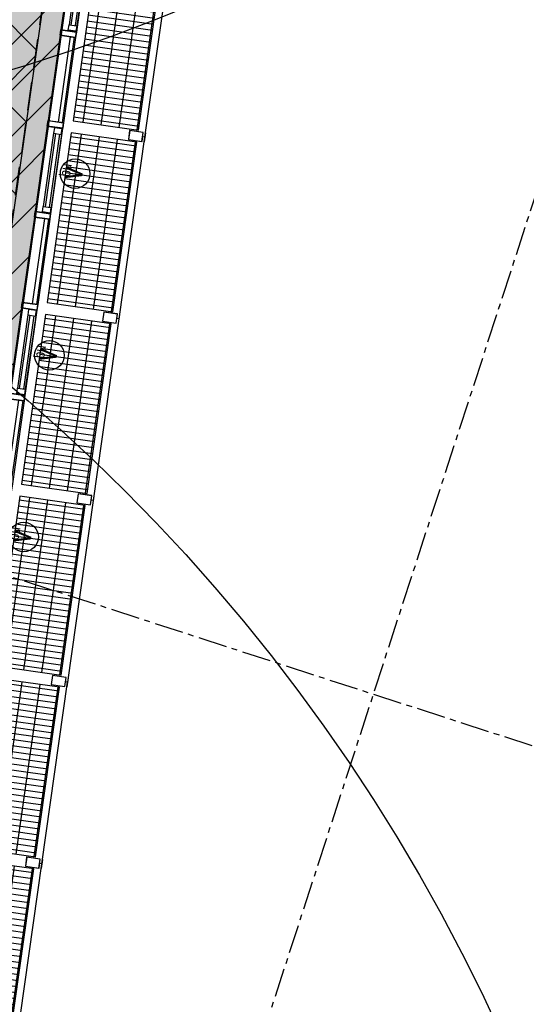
# Model space of a CAD drawing. Header units: millimetres. Extents: x -4106 to 114694, y -37499 to 54647.
# Tile 52 of 109: x 91065 to 96582, y -8952 to 1780. Entities that reach past the tile are written whole.
import ezdxf
from ezdxf.enums import TextEntityAlignment as Align

# ---------------------------------------------------------------- set-up
doc = ezdxf.new("R2010")
doc.units = ezdxf.units.MM
doc.header["$LTSCALE"] = 50
for name, pattern in [('B0301', [25, 12.5, -6.25, 0, -6.25]), ('B0702', [4.6875, 3.125, -1.5625]), ('XREF_STRAMIEN$0$B0201', [50, 31.25, -6.25, 6.25, -6.25])]:
    doc.linetypes.add(name, pattern=pattern)
for name, color, linetype in [('FOK_ BRANDSLANGHASPELS', 2, 'Continuous'), ('FOK_07_STRAMIEN', 13, 'B0301'), ('FOK_08---_MAATVOERING', 2, 'Continuous'), ('FOK_22_BINNENWANDEN', 2, 'Continuous'), ('XREF_05-werkset$0$AA23NH2-_STAAL', 242, 'Continuous'), ('XREF_05-werkset$0$AI28XH2-_STAAL', 1, 'Continuous'), ('XREF_05-werkset$0$AI31----_BUITENKOZ', 242, 'Continuous'), ('XREF_05-werkset$0$AI31XH4-_ALUMINIUM', 242, 'Continuous'), ('XREF_05-werkset$0$AI32XI--_HOUT', 242, 'Continuous'), ('XREF_05-werkset$0$AL$1A---_ALGEMEEN', 7, 'Continuous'), ('XREF_05-werkset$0$AL21RO0-_GLASPLAAT', 2, 'Continuous'), ('XREF_05-werkset$0$AL23NH2-_STAAL', 1, 'Continuous'), ('XREF_05-werkset$0$AL28XH2-_STAAL', 4, 'Continuous'), ('XREF_05-werkset$0$AL31----_BUITENKOZ', 2, 'Continuous'), ('XREF_05-werkset$0$AL31XH4-_ALUMINIUM', 2, 'Continuous'), ('XREF_05-werkset$0$AT$1A---_ALGEMEEN', 7, 'Continuous'), ('XREF_05-werkset$0$AT$8A---_HULPLIJNEN', 241, 'Continuous'), ('XREF_05_PLAFOND$0$AA00VV4-_SOLID252', 254, 'Continuous'), ('XREF_05_PLAFOND$0$AI45----_PLAFONDAFW', 2, 'Continuous'), ('XREF_05_Sprinkler installatie$0$verzonken sprinkler', 6, 'Continuous'), ('XREF_STRAMIEN$0$AL$7A---_STRAMIEN', 1, 'XREF_STRAMIEN$0$B0201')]:
    doc.layers.add(name, color=color, linetype=linetype)
doc.styles.add('XREF_05-werkset$0$00_100', font='ABTPR.SHX', dxfattribs={"width": 0.8, "height": 120})
doc.styles.add('XREF_05-werkset$0$02_100', font='ABTPR.SHX', dxfattribs={"width": 0.8, "height": 250})

# ---------------------------------------------------------------- blocks, each defined once
blk = doc.blocks.new('XREF_05-werkset$0$281KOF8D')
blk.add_lwpolyline([(-50, -75), (50, -75), (50, 75), (-50, 75)], close=True)
blk = doc.blocks.new('XREF_05-werkset$0$V-H-00-01Z_09145B1')
at = {"layer": 'XREF_05-werkset$0$AA23NH2-_STAAL', "color": 13}
for p, q in [((108, -820), (108, -100)), ((174, -820), (174, -100)), ((240, -820), (240, -100)), ((306, -820), (306, -100)), ((372, -820), (372, -100)), ((438, -820), (438, -100)), ((504, -820), (504, -100)), ((570, -820), (570, -100)), ((636, -820), (636, -100)), ((702, -820), (702, -100)), ((768, -820), (768, -100)), ((834, -820), (834, -100)), ((900, -820), (900, -100)), ((966, -820), (966, -100)), ((1032, -820), (1032, -100)), ((1098, -820), (1098, -100)), ((1164, -820), (1164, -100)), ((1230, -820), (1230, -100)), ((1296, -820), (1296, -100)), ((1362, -820), (1362, -100)), ((1428, -820), (1428, -100)), ((1494, -820), (1494, -100)), ((1560, -820), (1560, -100)), ((1626, -820), (1626, -100)), ((1692, -820), (1692, -100)), ((1758, -820), (1758, -100)), ((1824, -820), (1824, -100)), ((1890, -820), (1890, -100)), ((67, -211), (1933, -211)), ((67, -409), (1933, -409)), ((67, -607), (1933, -607)), ((67, -805), (1933, -805))]:
    blk.add_line(p, q, dxfattribs=at)
at = {"layer": 'XREF_05-werkset$0$AI28XH2-_STAAL'}
for p, q in [((-50, -901), (50, -901)), ((1950, -901), (2050, -901))]:
    blk.add_line(p, q, dxfattribs=at)
at = {"layer": 'XREF_05-werkset$0$AL21RO0-_GLASPLAAT', "color": 3}
blk.add_lwpolyline([(0, -900), (2000, -900)], dxfattribs=at)
at = {"layer": 'XREF_05-werkset$0$AL23NH2-_STAAL'}
blk.add_lwpolyline([(1933, -100), (67, -100), (67, -820), (67, -820), (67, -820), (1933, -820), (1933, -100), (1933, -100)], close=True, dxfattribs=at)
at = {"layer": 'XREF_05-werkset$0$AL28XH2-_STAAL'}
for p, q in [((0, -901), (0, -875)), ((2000, -901), (2000, -875))]:
    blk.add_line(p, q, dxfattribs=at)
at = {"layer": 'XREF_05-werkset$0$AL28XH2-_STAAL', "rotation": 180}
for p in [(0, -800), (2000, -800)]:
    blk.add_blockref('XREF_05-werkset$0$281KOF8D', p, dxfattribs=at)
blk = doc.blocks.new('XREF_05-werkset$0$V-K-39-003X_B09145W02')
at = {"color": 0, "linetype": 'ByBlock'}
blk.add_lwpolyline([(60, 9), (60, -161), (0, -161), (0, 9)], close=True, dxfattribs=at)
blk = doc.blocks.new('XREF_05-werkset$0$V-K-39-003S_B09145W02')
at = {"color": 0, "linetype": 'ByBlock'}
blk.add_lwpolyline([(-60, 9), (-60, -161), (0, -161), (0, 9)], close=True, dxfattribs=at)
blk = doc.blocks.new('XREF_05-werkset$0$V-K-39-005X_B09145W02')
at = {"color": 0}
blk.add_lwpolyline([(67, 0), (67, -85), (0, -85), (0, 0)], close=True, dxfattribs=at)
blk = doc.blocks.new('XREF_05-werkset$0$V-K-39-005S_B09145W02')
at = {"color": 0}
blk.add_lwpolyline([(-67, 0), (-67, -85), (0, -85), (0, 0)], close=True, dxfattribs=at)
blk = doc.blocks.new('XREF_05-werkset$0$V-H-31-00JS_B09145W02')
at = {"layer": 'XREF_05-werkset$0$AI31XH4-_ALUMINIUM'}
for p, q in [((-60, 90), (-1000, 90)), ((-127, 10), (-933, 10)), ((-60, -80), (-1000, -80)), ((-127, -76), (-933, -76))]:
    blk.add_line(p, q, dxfattribs=at)
at = {"layer": 'XREF_05-werkset$0$AL$1A---_ALGEMEEN'}
blk.add_circle((-530, -284), 161, dxfattribs=at)
at = {"layer": 'XREF_05-werkset$0$AL31XH4-_ALUMINIUM'}
for p, q in [((-127, -10), (-933, -10)), ((-127, -56), (-933, -56))]:
    blk.add_line(p, q, dxfattribs=at)
for name, p in [('XREF_05-werkset$0$V-K-39-003X_B09145W02', (-1060, 80)), ('XREF_05-werkset$0$V-K-39-003S_B09145W02', (0, 80))]:
    blk.add_blockref(name, p, dxfattribs=at)
at = {"layer": 'XREF_05-werkset$0$AL31XH4-_ALUMINIUM', "xscale": 0.8955223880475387}
for name, p in [('XREF_05-werkset$0$V-K-39-005X_B09145W02', (-993, 10)), ('XREF_05-werkset$0$V-K-39-005S_B09145W02', (-67, 10))]:
    blk.add_blockref(name, p, dxfattribs=at)
at = {"layer": 'XREF_05-werkset$0$AT$1A---_ALGEMEEN', "color": 7, "style": 'XREF_05-werkset$0$02_100', "width": 0.8}
blk.add_text('v', height=250, dxfattribs=at).set_placement((-530, -241), align=Align.MIDDLE_CENTER)
at = {"layer": 'XREF_05-werkset$0$AT$8A---_HULPLIJNEN', "color": 1, "style": 'XREF_05-werkset$0$00_100', "width": 0.8}
blk.add_text('bu', height=120, dxfattribs=at).set_placement((-577, -234))
blk = doc.blocks.new('XREF_05-werkset$0$V-H-31-00KS_B09145W02')
at = {"layer": 'XREF_05-werkset$0$AI31----_BUITENKOZ'}
for p, q in [((-60, 89.5), (-1000, 89.5)), ((-60, -80.5), (-1000, -80.5))]:
    blk.add_line(p, q, dxfattribs=at)
at = {"layer": 'XREF_05-werkset$0$AL31----_BUITENKOZ'}
for p, q in [((-60, -20.5), (-1000, -20.5)), ((-60, -65.5), (-1000, -65.5))]:
    blk.add_line(p, q, dxfattribs=at)
for name, p in [('XREF_05-werkset$0$V-K-39-003X_B09145W02', (-1060, 80.5)), ('XREF_05-werkset$0$V-K-39-003S_B09145W02', (0, 80.5))]:
    blk.add_blockref(name, p, dxfattribs=at)
blk = doc.blocks.new('XREF_05-werkset')
at = {"layer": 'XREF_05-werkset$0$AI32XI--_HOUT'}
blk.add_lwpolyline([(31191, 21080), (22128, 21566), (24131, 36865), (96261, 36865), (87027, -28343), (68250, -22249)], dxfattribs=at)
at = {"rotation": 81.940000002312}
for name, p in [('XREF_05-werkset$0$V-H-31-00JS_B09145W02', (91743, 2647)), ('XREF_05-werkset$0$V-H-31-00KS_B09145W02', (91603, 1657)), ('XREF_05-werkset$0$V-H-31-00JS_B09145W02', (91462, 666)), ('XREF_05-werkset$0$V-H-31-00KS_B09145W02', (91322, -324)), ('XREF_05-werkset$0$V-H-31-00JS_B09145W02', (91182, -1314)), ('XREF_05-werkset$0$V-H-31-00KS_B09145W02', (91042, -2304)), ('XREF_05-werkset$0$V-H-31-00JS_B09145W02', (90902, -3294))]:
    blk.add_blockref(name, p, dxfattribs=at)
at = {"color": 4, "rotation": 81.940000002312}
for p in [(91538, 625), (91257, -1355), (90977, -3335), (90697, -5315), (90416, -7296), (90136, -9276)]:
    blk.add_blockref('XREF_05-werkset$0$V-H-00-01Z_09145B1', p, dxfattribs=at)
blk = doc.blocks.new('XREF_STRAMIEN')
at = {"layer": 'XREF_STRAMIEN$0$AL$7A---_STRAMIEN', "ltscale": 0.2}
blk.add_line((4081.1, 23907.8), (99881.1, -7182.6), dxfattribs=at)
blk.add_lwpolyline([(98881.1, 6648.1), (85655, -34106)], dxfattribs=at)
blk = doc.blocks.new('XREF_05_PLAFOND')
at = {"layer": 'XREF_05_PLAFOND$0$AA00VV4-_SOLID252'}
h = blk.add_hatch(color=256, dxfattribs=at)
edge = h.paths.add_edge_path(flags=16)
edge.add_line((31231, 21828), (22997, 22270))
edge.add_line((22997, 22270), (24807, 36095))
edge.add_line((24807, 36095), (95374, 36095))
edge.add_line((95374, 36095), (86393, -27328))
edge.add_line((86393, -27328), (68974, -21675))
edge.add_line((68974, -21675), (69214, 10716))
edge.add_arc((59885, 10785), 9330, 359.5745, 446.6108)
edge.add_line((60436, 20099), (31231, 21828))
edge = h.paths.add_edge_path()
edge.add_line((31161, 20520), (31178, 20830))
edge.add_line((31178, 20830), (60378, 19101))
edge.add_arc((59885, 10785), 8330, -0.4255, 86.6075, ccw=False)
edge.add_line((68215, 10723), (67969, -22305))
edge.add_line((67969, -22305), (67940, -22396))
edge.add_line((67940, -22396), (87220, -28653))
edge.add_line((87220, -28653), (96531, 37100))
edge.add_line((96531, 37100), (23925, 37100))
edge.add_line((23925, 37100), (21807, 20927))
edge.add_line((21807, 20927), (31096, 20429))
edge.add_line((31096, 20429), (31101, 20524))
edge.add_line((31101, 20524), (31161, 20520))
at = {"layer": 'XREF_05_PLAFOND$0$AI45----_PLAFONDAFW'}
h = blk.add_hatch(dxfattribs=at)
h.set_pattern_fill('_USER,_O', color=256, scale=600, angle=90, pattern_type=0)
h.set_pattern_definition([(81.94, (95233.5, 35104.6), (-594.073, 84.126), [])])
edge = h.paths.add_edge_path(flags=16)
edge.add_arc((41622, 26897), 5450, 0, 360)
h.paths.add_polyline_path([(49934, 30177), (51534, 30177), (51534, 27777), (49934, 27777)], flags=16)
edge = h.paths.add_edge_path(flags=16)
edge.add_arc((86127, 26613), 3800, 0, 360)
edge = h.paths.add_edge_path(flags=16)
edge.add_arc((74999, -10767), 5450, 0, 360)
edge = h.paths.add_edge_path()
edge.add_line((31231, 21828), (22997, 22270))
edge.add_line((22997, 22270), (24807, 36095))
edge.add_line((24807, 36095), (95374, 36095))
edge.add_line((95374, 36095), (86393, -27328))
edge.add_line((86393, -27328), (68974, -21675))
edge.add_line((68974, -21675), (69214, 10716))
edge.add_arc((59885, 10785), 9330, 359.5745, 446.6108)
edge.add_line((60436, 20099), (31231, 21828))
h = blk.add_hatch(dxfattribs=at)
h.set_pattern_fill('_USER,_O', color=256, scale=1800, pattern_type=0)
h.set_pattern_definition([(351.94, (95233.5, 35104.6), (252.378, 1782.22), [])])
edge = h.paths.add_edge_path(flags=16)
edge.add_arc((74999, -10767), 5450, 0, 360)
edge = h.paths.add_edge_path(flags=16)
edge.add_arc((41622, 26897), 5450, 0, 360)
h.paths.add_polyline_path([(49934, 30177), (51534, 30177), (51534, 27777), (49934, 27777)], flags=16)
edge = h.paths.add_edge_path(flags=16)
edge.add_arc((86127, 26613), 3800, 0, 360)
edge = h.paths.add_edge_path()
edge.add_line((31231, 21828), (22997, 22270))
edge.add_line((22997, 22270), (24807, 36095))
edge.add_line((24807, 36095), (95374, 36095))
edge.add_line((95374, 36095), (86393, -27328))
edge.add_line((86393, -27328), (68974, -21675))
edge.add_line((68974, -21675), (69214, 10716))
edge.add_arc((59885, 10785), 9330, 359.5745, 446.6108)
edge.add_line((60436, 20099), (31231, 21828))
blk = doc.blocks.new('XREF_05_Sprinkler installatie')
at = {"layer": 'XREF_05_Sprinkler installatie$0$verzonken sprinkler'}
h = blk.add_hatch(dxfattribs=at)
h.set_pattern_fill('JIS_WOOD', color=256, scale=500, style=0)
h.set_pattern_definition([(45, (3.27, -36464.7), (-250, 250), [])])
h.paths.add_polyline_path([(24807, 36095), (95374, 36095), (86393, -27327), (68969, -21673), (69211, 10226), (69062, 12468), (68691, 13867), (68341, 14728), (67609, 16019), (67276, 16479), (66138, 17710), (64799, 18714), (64109, 19104), (63010, 19574), (61838, 19909), (60552, 20091), (59093, 20179), (23005, 22333)], flags=16)
h.paths.add_polyline_path([(24131, 36865), (96542, 37109), (87228, -28665), (68231, -22243), (68457, 9789), (68440, 11432), (68332, 12290), (67835, 13662), (67691, 14033), (66839, 15594), (65842, 16785), (63694, 18334), (62337, 18877), (59567, 19359), (56814, 19564), (22128, 21567)])
blk.add_lwpolyline([(24131, 36865), (96542, 37109), (87228, -28665), (68231, -22243), (68457, 9789), (68440, 11432), (68332, 12290), (67835, 13662), (67691, 14033), (66839, 15594), (65842, 16785), (63694, 18334), (62337, 18877), (59567, 19359), (56814, 19564), (22128, 21567)], close=True, dxfattribs=at)
blk = doc.blocks.new('A$C4D8164B4')
at = {"layer": 'FOK_ BRANDSLANGHASPELS', "color": 2}
blk.add_circle((20000, 20000), 20000, dxfattribs=at)

msp = doc.modelspace()

# ---------------------------------------------------------------- hatches: boundary and pattern name
at = {"layer": 'FOK_08---_MAATVOERING'}
h = msp.add_hatch(dxfattribs=at)
h.set_pattern_fill('ANSI37', color=254, scale=200, style=0)
h.set_pattern_definition([(45, (13148.2, -29111.3), (-449.013, 449.013), []), (135, (13148.2, -29111.3), (-449.013, -449.013), [])])
h.paths.add_polyline_path([(85168.7, 8604.2), (84004.9, 386.2), (90955.3, -598), (92119, 7620)])

# ---------------------------------------------------------------- linework, layer by layer
at = {"layer": 'FOK_08---_MAATVOERING', "color": 13, "linetype": 'B0702', "ltscale": 2}
msp.add_lwpolyline([(85168.7, 8604.2), (84004.9, 386.2), (90955.3, -598), (92119, 7620), (85168.7, 8604.2)], dxfattribs=at)

# ---------------------------------------------------------------- block references
for name in ['XREF_05_PLAFOND', 'XREF_05_Sprinkler installatie']:
    msp.add_blockref(name, (0, 0))
at = {"layer": 'FOK_ BRANDSLANGHASPELS'}
for p in [(65187.1, 382.2), (63286.4, -17476.2), (58068.5, -37498.6)]:
    msp.add_blockref('A$C4D8164B4', p, dxfattribs=at)
at = {"layer": 'FOK_07_STRAMIEN'}
msp.add_blockref('XREF_STRAMIEN', (0, 0), dxfattribs=at)
at = {"layer": 'FOK_22_BINNENWANDEN'}
msp.add_blockref('XREF_05-werkset', (0, 0), dxfattribs=at)

doc.saveas('drawing.dxf')
